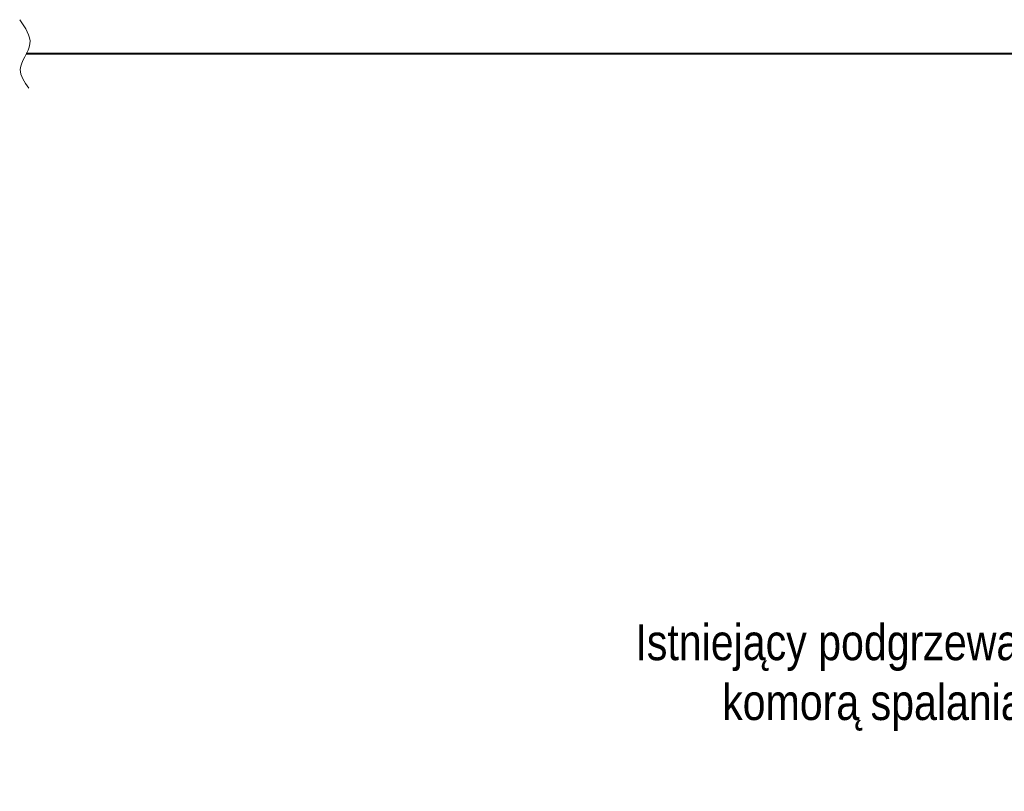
# Model space of a CAD drawing. Header units: centimetres. Extents: x 1912 to 37354, y 4932 to 6633.
# Tile 4 of 236: x 6774 to 7104, y 6009 to 6267. Entities that reach past the tile are written whole.
import ezdxf
from ezdxf import colors
from ezdxf.entities.mleader import LeaderData, LeaderLine
from ezdxf.lldxf.tags import DXFTag
from ezdxf.math import Vec2, Vec3

# ---------------------------------------------------------------- set-up
doc = ezdxf.new("R2010")
doc.units = ezdxf.units.CM
doc.layers.add('IS_Gaz', color=40, linetype='Continuous', lineweight=40)
doc.layers.add('IS_Opis', color=250, linetype='Continuous', lineweight=9)
doc.styles.add('styl1', font='ARIALN.TTF')
tags = doc.linetypes.add('DASH', pattern=[15, 10, -5]).pattern_tags.tags
tags[6:7] = [DXFTag(74, 4), DXFTag(75, 0), DXFTag(340, '0'), DXFTag(46, 0.0), DXFTag(50, 0.0), DXFTag(44, 0.0), DXFTag(45, 0.0)]
tags[4:5] = [DXFTag(74, 4), DXFTag(75, 0), DXFTag(340, '0'), DXFTag(46, 0.0), DXFTag(50, 0.0), DXFTag(44, 0.0), DXFTag(45, 0.0)]

msp = doc.modelspace()

# ---------------------------------------------------------------- linework, layer by layer
at = {"layer": 'IS_Gaz', "color": 18, "linetype": 'DASH', "true_color": 0x000000}
msp.add_line((7994, 6255.34), (6776.47, 6255.34), dxfattribs=at)
at = {"layer": 'IS_Opis'}
msp.add_spline([(6774.28, 6266.79), (6777.71, 6258.72), (6774.48, 6250.14), (6777.31, 6243.89)], degree=3, dxfattribs=at)

# ---------------------------------------------------------------- leaders
ml = msp.add_multileader_mtext('Standard', dxfattribs=at)
ml.set_content('\\A1;Istniejący podgrzewacz c.w.u z otwartą komorą spalania przeznaczony do demontażu', color=256, style='styl1')
ml.set_leader_properties()
ml.build(insert=Vec2(0, 0))
ml.multileader.update_dxf_attribs({"dogleg_length": 5, "arrow_head_size": 7.5})
ctx = ml.context
ctx.base_point, ctx.char_height, ctx.arrow_head_size, ctx.landing_gap_size, ctx.plane_origin = Vec3(6975.42, 6058.56), 12, 7.5, 5, Vec3(7326.6, 5842.01)
ctx.text_align_type = 2
notes = []
notes.append((ctx, [(1, (1, 1, 0), (7229.57, 6058.56), (-1, 0), 6.77, [(0, [(7229.57, 6087.34)], 0, [])])]))
ctx.mtext.insert, ctx.mtext.width, ctx.mtext.defined_height, ctx.mtext.alignment, ctx.mtext.flow_direction = Vec3(7217.79, 6064.66), 247.6405, 76.92, 3, 5
for ctx, leaders in notes:
    for number, flags, end, landing, length, lines in leaders:
        leader = LeaderData()
        leader.index, (leader.has_last_leader_line, leader.has_dogleg_vector, leader.attachment_direction) = number, flags
        leader.last_leader_point, leader.dogleg_vector, leader.dogleg_length = Vec3(end), Vec3(landing), length
        for number, points, colour, breaks in lines:
            line = LeaderLine()
            line.index, line.vertices, line.color, line.breaks = number, Vec3.list(points), colors.encode_raw_color(colour), breaks
            leader.lines.append(line)
        ctx.leaders.append(leader)

doc.saveas('drawing.dxf')
